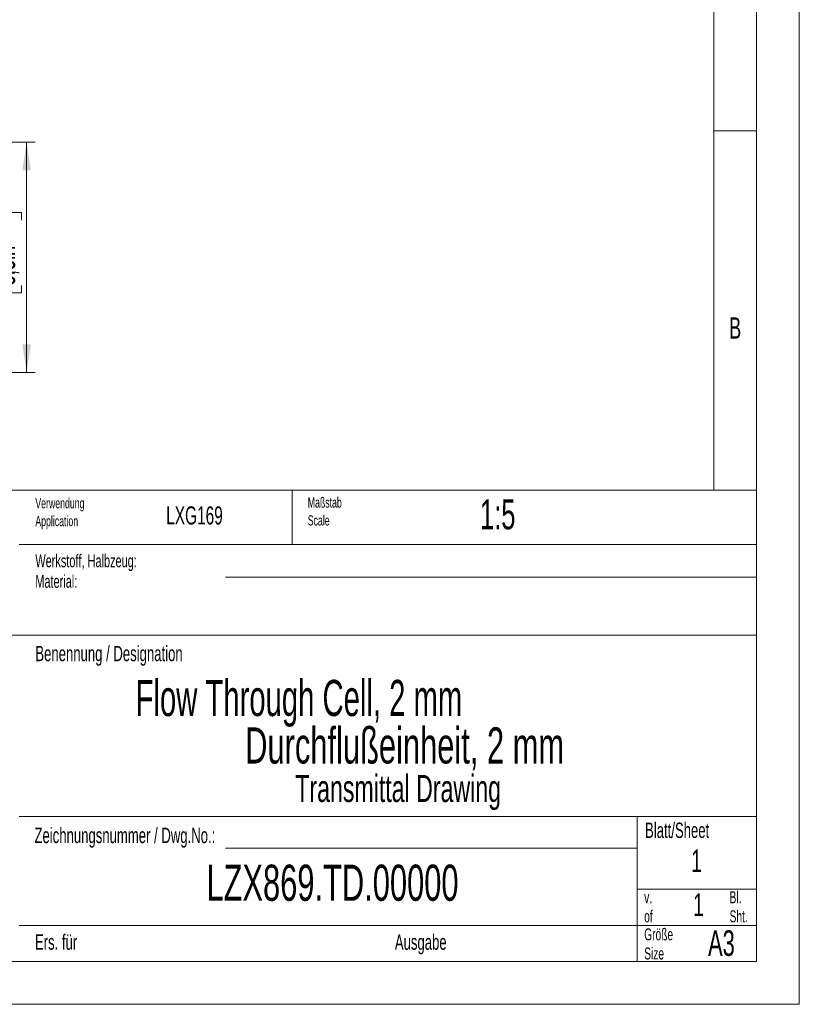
# Model space of a CAD drawing. Header units: millimetres. Extents: x 0 to 2100, y 0 to 1485.
# Tile 10 of 44: x 1644 to 2100, y 0 to 577. Entities that reach past the tile are written whole.
import ezdxf

# ---------------------------------------------------------------- set-up
doc = ezdxf.new("R2010")
doc.units = ezdxf.units.MM
doc.header["$LTSCALE"] = 5
doc.styles.add('SLDTEXTSTYLE0', font='TXT', dxfattribs={"width": 0.605})
doc.styles.add('SLDTEXTSTYLE1', font='TXT', dxfattribs={"width": 0.638186})
doc.dimstyles.new('SLDDIMSTYLE2', dxfattribs={"dimtxt": 12.841593, "dimasz": 16.5, "dimexe": 0, "dimexo": 0.0625, "dimgap": 3.210398, "dimtad": 1, "dimrnd": 1e-09, "dimzin": 12, "dimdsep": 46, "dimtxsty": 'SLDTEXTSTYLE0', "dimsah": 1, "dimcen": 0.09, "dimadec": 0, "dimazin": 3, "dimtfac": 1, "dimtofl": 0, "dimtmove": 0, "dimatfit": 3, "dimfxl": 1, "dimfrac": 2, "dimtolj": 1, "dimtzin": 12, "dimarcsym": 0})

# ---------------------------------------------------------------- blocks, each defined once
blk = doc.blocks.new('_D_12')
at = {"color": 7, "linetype": 'Continuous', "lineweight": 0}
for p, q in [((1597.57, 505.13), (1652.57, 505.13)), ((1647.57, 505.13), (1647.57, 370.13)), ((1624.91, 459.37), (1624.91, 463.78)), ((1624.91, 463.78), (1644.63, 463.78)), ((1644.63, 463.78), (1644.63, 459.37)), ((1624.91, 421.15), (1624.91, 416.74)), ((1644.63, 416.74), (1644.63, 421.15)), ((1624.91, 416.74), (1644.63, 416.74)), ((1597.57, 370.13), (1652.57, 370.13))]:
    blk.add_line(p, q, dxfattribs=at)
at = {"color": 7, "linetype": 'Continuous', "lineweight": 18}
for points in [[(1647.57, 505.13), (1645.07, 488.63), (1650.07, 488.63)], [(1647.57, 370.13), (1650.07, 386.63), (1645.07, 386.63)]]:
    blk.add_solid(points, dxfattribs=at)
at = {"color": 7, "linetype": 'Continuous', "lineweight": 18, "char_height": 13.229, "attachment_point": 1, "rotation": 90, "style": 'SLDTEXTSTYLE0'}
for s, insert in [('135mm', (1604.92, 410.87)), ('5,3in', (1627.58, 421.15))]:
    blk.add_mtext(s, dxfattribs=dict(at, insert=insert))

msp = doc.modelspace()

# ---------------------------------------------------------------- linework, layer by layer
at = {"color": 7, "linetype": 'Continuous', "lineweight": 18}
for p, q in [((2100, 0), (2100, 1485)), ((2075, 1460), (2075, 25)), ((2050, 301.25), (2050, 1435)), ((2075, 511.667), (2050, 511.667)), ((1160.6, 301.25), (2075, 301.25)), ((1803, 301.25), (1803, 269.375)), ((1643.2, 269.375), (2075, 269.375)), ((1764.1, 250.217), (2075, 250.217)), ((1427.3, 216.25), (2075, 216.25)), ((1643.2, 110), (2075, 110)), ((2005, 110), (2005, 25)), ((1764.1, 91.473), (2005, 91.473)), ((2005, 67.5), (2075, 67.5)), ((1643.2, 46.25), (2075, 46.25)), ((25, 25), (2075, 25)), ((0, 0), (2100, 0))]:
    msp.add_line(p, q, dxfattribs=at)

# ---------------------------------------------------------------- texts
at = {"color": 7, "linetype": 'Continuous', "lineweight": 0}
for s, insert, char_height, attachment_point, style in [('B', (2062.442, 402.424), 12.5, 2, 'SLDTEXTSTYLE1'), ('Verwendung', (1652.688, 296.588), 6, 1, 'SLDTEXTSTYLE1'), ('Maßstab', (1812.188, 296.988), 6, 1, 'SLDTEXTSTYLE1'), ('1:5', (1913.049, 295.749), 17.5, 1, 'SLDTEXTSTYLE1'), ('LXG169', (1745.861, 291.674), 10.5833, 2, 'SLDTEXTSTYLE1'), ('Application', (1652.688, 286.088), 6, 1, 'SLDTEXTSTYLE1'), ('Scale', (1812.188, 286.488), 6, 1, 'SLDTEXTSTYLE1'), ('Werkstoff, Halbzeug:', (1652.688, 263.522), 7.5, 1, 'SLDTEXTSTYLE1'), ('Material:', (1652.688, 251.522), 7.5, 1, 'SLDTEXTSTYLE1'), ('Benennung / Designation', (1652.688, 209.995), 9, 1, 'SLDTEXTSTYLE1'), ('Flow Through Cell, 2 mm', (1711.382, 190.039), 21.16667, 1, 'SLDTEXTSTYLE0'), ('Durchflußeinheit, 2 mm', (1868.915, 162.228), 21.16667, 2, 'SLDTEXTSTYLE1'), ('Transmittal Drawing', (1865.116, 134.374), 15.875, 2, 'SLDTEXTSTYLE1'), ('Zeichnungsnummer / Dwg.No.:', (1652.188, 103.445), 9.0001, 1, 'SLDTEXTSTYLE1'), ('Blatt/Sheet', (2009.688, 106.445), 9.0001, 1, 'SLDTEXTSTYLE1'), ('1', (2036.746, 90.725), 13.229, 1, 'SLDTEXTSTYLE1'), ('LZX869.TD.00000', (1826.68, 81.801), 21.16667, 2, 'SLDTEXTSTYLE1'), ('v.', (2009.188, 66.22), 7, 1, 'SLDTEXTSTYLE1'), ('1', (2037.873, 64.94), 13.229, 1, 'SLDTEXTSTYLE1'), ('Bl.', (2059.188, 66.22), 7, 1, 'SLDTEXTSTYLE1'), ('of', (2009.188, 55.02), 7, 1, 'SLDTEXTSTYLE1'), ('Sht.', (2059.188, 55.02), 7, 1, 'SLDTEXTSTYLE1'), ('Ers. für', (1652.438, 40.945), 9.0001, 1, 'SLDTEXTSTYLE1'), ('Ausgabe', (1863.188, 40.945), 9.0001, 1, 'SLDTEXTSTYLE1'), ('Größe', (2009.188, 44.47), 7, 1, 'SLDTEXTSTYLE1'), ('A3', (2046.578, 43.358), 15, 1, 'SLDTEXTSTYLE1'), ('Size', (2009.188, 33.27), 7, 1, 'SLDTEXTSTYLE1')]:
    msp.add_mtext(s, dxfattribs=dict(at, insert=insert, char_height=char_height, attachment_point=attachment_point, style=style))

# ---------------------------------------------------------------- dimensions: what is measured, and where the dimension line sits
at = {"color": 7, "linetype": 'Continuous', "lineweight": 18}
dim = msp.add_linear_dim(base=(1647.573, 370.135), p1=(1597.573, 505.135), p2=(1597.573, 370.135), angle=90, dimstyle='SLDDIMSTYLE2', dxfattribs=at)
dim.commit()
dim.dimension.update_dxf_attribs({"geometry": '_D_12', "text_midpoint": (1647.573, 440.263), "dimtype": 160})

doc.saveas('drawing.dxf')
